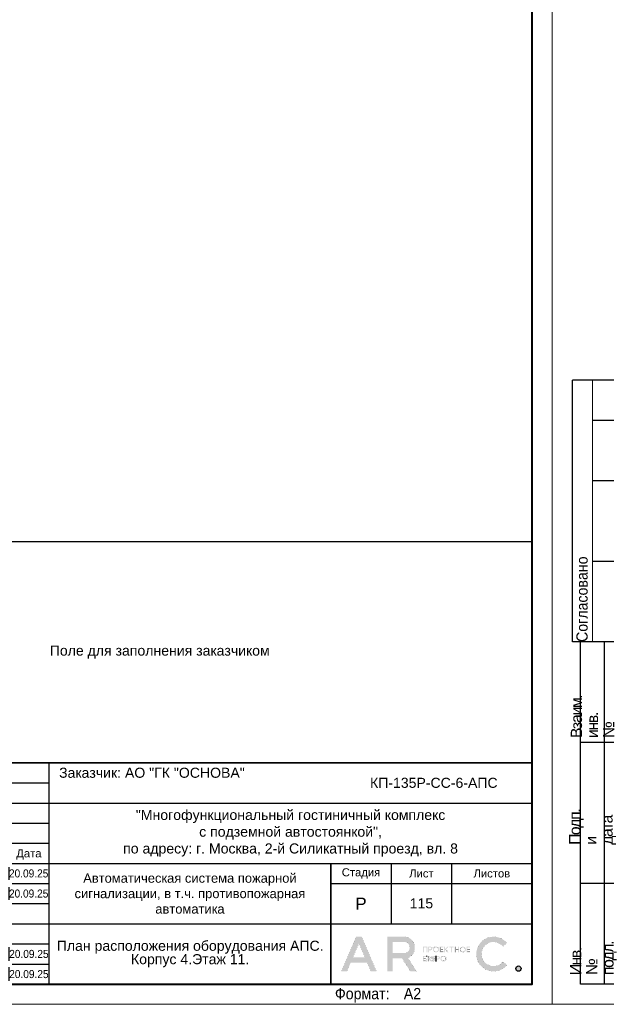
# Model space of a CAD drawing. Header units: millimetres. Extents: x -816133 to 919604, y 87941 to 147341.
# Tile 165 of 256: x 95738 to 110310, y 87941 to 112398. Entities that reach past the tile are written whole.
import ezdxf
from ezdxf.enums import TextEntityAlignment as Align

# ---------------------------------------------------------------- set-up
doc = ezdxf.new("R2010")
doc.units = ezdxf.units.MM
doc.layers.get('Defpoints').update_dxf_attribs({"color": 252})
for name, color, linetype, lineweight in [('DB CP Оформление', 7, 'Continuous', 25), ('format-line3', 7, 'Continuous', 13), ('Рамка', 7, 'Continuous', 18)]:
    doc.layers.add(name, color=color, linetype=linetype, lineweight=lineweight)
doc.layers.add('DB CP Подписи', color=7, linetype='Continuous', lineweight=25, true_color=0x0a45f5)
doc.layers.add('Автоматика', color=1, linetype='Continuous')
doc.layers.add('формат', color=250, linetype='Continuous')
doc.styles.add('Arial', font='arial.ttf', dxfattribs={"width": 0.9, "height": 699.9999999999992})
doc.styles.add('CP.Text', font='arial.ttf')
doc.styles.add('CP.Text дата', font='arial.ttf', dxfattribs={"width": 0.9})

# ---------------------------------------------------------------- blocks, each defined once
blk = doc.blocks.new('*U1162')
for p, q in [((-821, 155), (-836, 155)), ((-836, 90), (-836, 155)), ((-821, 145), (-831, 145)), ((-821, 130), (-831, 130)), ((-821, 110), (-831, 110)), ((-834, 90), (-836, 89.99999999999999)), ((-834, 5.00000000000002), (-834, 90)), ((-821, 90), (-834, 90)), ((-828, 5.00000000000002), (-828, 90)), ((-821, 65), (-834, 65)), ((-821, 30.00000000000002), (-834, 30.00000000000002)), ((-821, 5.00000000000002), (-834, 5.00000000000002))]:
    blk.add_line(p, q)
at = {"color": 0, "lineweight": 0}
blk.add_lwpolyline([(-841, 3.464264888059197e-14), (6.661338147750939e-14, 6.661338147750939e-14), (-1.377945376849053e-14, 594.0000000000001), (-841.0000000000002, 594.0000000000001)], close=True, dxfattribs=at)
at = {"lineweight": 40}
blk.add_lwpolyline([(-821, 5.000000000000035), (-4.999999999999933, 5.000000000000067), (-5.000000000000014, 589.0000000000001), (-821.0000000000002, 589.0000000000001)], close=True, dxfattribs=at)
at = {"layer": 'format-line3', "linetype": 'ByBlock'}
blk.add_line((-831, 90), (-831, 155), dxfattribs=at)
at = {"style": 'Arial', "width": 0.9}
blk.add_text('Формат:', height=2.8, dxfattribs=at).set_placement((-53.97311837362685, 1.250000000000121))
at = {"char_height": 2.8, "width": 0.2, "attachment_point": 4, "rotation": 90, "line_spacing_factor": 0.8571428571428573, "style": 'Arial'}
for s, insert in [('{\\W0.45993; }Согласовано', (-833.5827570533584, 90)), ('{\\W0.62543;\\T0.75; \\W1;Взаим. инв. №}', (-831, 66.13970657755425)), ('{\\W0.5838;\\T0.8; \\W1;Подп. и дата}', (-831, 39.62598852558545)), ('{\\W0.5838;\\T0.8; \\W1;Инв. № подл.}', (-830.7725095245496, 7.248463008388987))]:
    blk.add_mtext(s, dxfattribs=dict(at, insert=insert))
at = {"style": 'Arial', "width": 0.9, "flags": 8}
blk.add_attdef('FORMAT', (-36.87188609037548, 1.257088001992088), '', height=2.8, dxfattribs=at)
blk = doc.blocks.new('Попов')
at = {"layer": 'DB CP Подписи', "color": 160, "true_color": 0x0a45f5}
for points in [[(7.394956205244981, 7.032094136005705), (4.284556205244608, 0.8400941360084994), (3.982156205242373, 0.4944941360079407), (3.665356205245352, 0.2583778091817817), (3.190156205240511, 0.09837780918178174), (2.801356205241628, 0.2064941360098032), (2.509696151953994, 0.451294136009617), (2.383756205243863, 0.7680941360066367), (2.429696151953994, 0.9984941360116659), (2.62855620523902, 1.243294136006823), (3.319756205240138, 1.603294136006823), (3.895756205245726, 1.848094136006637), (4.370956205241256, 1.992094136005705), (4.918156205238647, 1.992094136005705)], [(5.979696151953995, 4.069175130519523), (4.859696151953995, -0.1216221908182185), (5.311356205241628, 0.624094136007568), (5.311356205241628, 0.8688941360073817), (5.624396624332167, 1.697142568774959), (6.247356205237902, 2.150494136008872), (6.650556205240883, 2.323294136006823), (6.909756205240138, 2.323294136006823), (7.125756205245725, 2.150494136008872), (7.125756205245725, 1.747294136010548), (6.82335620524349, 1.243294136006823), (6.333756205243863, 0.7968941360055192), (5.714556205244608, 0.5088941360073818), (5.412156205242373, 0.5952941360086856), (5.49855620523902, 1.286494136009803), (5.817585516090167, 1.879286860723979), (5.714556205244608, 1.286494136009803), (5.829756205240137, 0.9552941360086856), (6.146556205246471, 0.8832941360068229), (6.794556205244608, 1.012894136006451), (7.528956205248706, 1.459294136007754), (8.119356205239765, 2.064094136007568), (8.407356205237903, 2.510494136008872), (8.407356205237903, 2.899294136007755), (8.320956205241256, 3.028894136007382), (8.090556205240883, 2.956894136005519), (7.816956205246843, 2.366494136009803), (7.816956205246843, 1.963294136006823), (7.989756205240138, 1.776094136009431), (8.364156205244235, 1.891294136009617), (8.82495620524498, 2.323294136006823), (9.055356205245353, 2.697694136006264), (9.271356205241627, 3.302494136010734), (9.012156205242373, 3.561694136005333), (8.882556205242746, 3.561694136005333), (8.709696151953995, 3.3600941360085), (8.709696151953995, 2.978377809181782), (9.039696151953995, 2.408377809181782), (10.349696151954, 3.378377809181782), (11.11969615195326, 4.410259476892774), (11.27818451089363, 5.133235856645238), (11.35539592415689, 5.654323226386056), (11.38831620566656, 5.819447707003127), (11.35539592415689, 5.654323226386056)], [(7.394956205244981, 7.032094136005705), (6.962956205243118, 6.427294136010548), (4.918156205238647, 1.992094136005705)], [(8.094156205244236, 0.03369413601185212), (8.828556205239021, 0.5520941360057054), (9.980556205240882, 1.272094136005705), (10.85895620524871, 1.761694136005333), (10.41255620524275, 1.084894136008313), (11.57895620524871, 2.611294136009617), (12.16935620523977, 3.84969413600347), (12.471756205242, 4.713694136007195), (12.629696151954, 5.419294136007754), (12.689696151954, 6.2400941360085), (12.54375620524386, 6.945694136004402), (12.34215620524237, 7.075294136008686), (12.03975620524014, 7.075294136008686), (11.64969615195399, 6.6000941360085), (11.379696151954, 5.779294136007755), (11.21895620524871, 4.728094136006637), (10.72935620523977, 3.014494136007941), (9.418956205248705, 0.0336941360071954)], [(3.521356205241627, 2.971294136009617), (3.294445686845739, 2.859738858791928), (4.789696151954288, 2.859738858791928)], [(3.521356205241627, 2.971294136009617), (4.126156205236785, 3.244894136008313), (4.932556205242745, 3.475294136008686), (6.444556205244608, 3.835294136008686), (7.495756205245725, 4.080094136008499)], [(1.534156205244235, 0.8688941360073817), (1.303756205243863, 1.041694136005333), (1.217356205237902, 1.214494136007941), (1.447756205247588, 1.416094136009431), (2.038156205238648, 1.603294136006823), (2.815756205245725, 1.761694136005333), (3.506956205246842, 1.876894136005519), (4.357209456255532, 1.989153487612), (4.918156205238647, 1.992094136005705)]]:
    blk.add_spline(points, degree=3, dxfattribs=at)
at = {"layer": 'DB CP Подписи'}
blk.add_spline([(8.094156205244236, 0.03369413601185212), (7.791756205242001, -0.2544480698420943), (7.618956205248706, -0.4847058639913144), (7.618956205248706, -0.8015058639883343), (7.950156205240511, -1.060705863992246), (8.569356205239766, -1.060705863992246), (8.943756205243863, -0.7583058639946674), (9.116556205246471, -0.4991058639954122), (9.418956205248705, 0.0336941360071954)], degree=3, dxfattribs=at)
blk = doc.blocks.new('A$Cf51998ab')
at = {"layer": 'DB CP Подписи'}
for points in [[(2.024743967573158, 7.175397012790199), (0.02474396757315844, 3.175397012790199), (2.524743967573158, 0.1753970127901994), (9.524743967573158, 6.675397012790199), (17.02474396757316, 19.1753970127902), (23.52474396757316, 28.6753970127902), (29.02474396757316, 35.6753970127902), (35.52474396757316, 43.6753970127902), (36.52474396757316, 44.6753970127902), (30.02474396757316, 30.6753970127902), (28.52474396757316, 26.1753970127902), (28.52474396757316, 25.1753970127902), (31.52474396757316, 26.6753970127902), (36.02474396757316, 30.1753970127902), (43.52474396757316, 36.1753970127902), (45.52474396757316, 39.1753970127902), (47.52474396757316, 42.6753970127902), (47.52474396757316, 43.1753970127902), (48.02474396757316, 44.1753970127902), (40.52474396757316, 31.1753970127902), (37.52474396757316, 25.6753970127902), (40.52474396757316, 25.1753970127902), (47.02474396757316, 28.6753970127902), (47.52474396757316, 29.1753970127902)], [(66.52474396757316, 31.6753970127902), (75.02474396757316, 39.1753970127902), (79.02474396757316, 43.6753970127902), (79.52474396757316, 46.6753970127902), (75.02474396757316, 41.6753970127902), (69.02474396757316, 32.6753970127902), (61.02474396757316, 18.6753970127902), (57.02474396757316, 11.6753970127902), (61.52474396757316, 15.6753970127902)], [(71.80259313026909, 27.23596012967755), (75.18207571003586, 30.02247973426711), (81.43411698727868, 33.40007838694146), (87.77064376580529, 36.27103771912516), (91.06563812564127, 37.45319772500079)], [(57.52474396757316, 34.1753970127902), (54.52474396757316, 34.1753970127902), (50.02474396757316, 31.1753970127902), (49.52474396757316, 26.1753970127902), (54.02474396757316, 27.6753970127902), (56.02474396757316, 29.1753970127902), (58.02474396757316, 33.1753970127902), (57.52474396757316, 34.1753970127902)], [(59.02474396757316, 30.6753970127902), (55.49455854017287, 28.71229258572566), (55.52474396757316, 25.6753970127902), (57.52474396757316, 25.6753970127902), (62.02474396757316, 27.6753970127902), (65.02474396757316, 29.6753970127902), (65.52474396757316, 30.1753970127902)]]:
    blk.add_spline(points, degree=3, dxfattribs=at)
blk = doc.blocks.new('Лого')
at = {"layer": 'DB CP Оформление'}
h = blk.add_hatch(color=0, dxfattribs=at)
edge = h.paths.add_edge_path()
edge.add_line((-3.149615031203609, 491.8564630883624), (-2.145539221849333, 491.0307320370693))
edge.add_arc((-5.466713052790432, 493.7619962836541), 4.300000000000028, 39.43316774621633, 320.5668322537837, ccw=False)
edge.add_line((-2.145539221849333, 496.4932605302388), (-3.149615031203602, 495.6675294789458))
edge.add_arc((-5.466713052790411, 493.7619962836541), 3.000000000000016, 39.43316774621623, 320.5668322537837)
edge = h.paths.add_edge_path()
edge.add_arc((0.7039796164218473, 490.1453402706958), 0.65, 0, 360)
h.paths.add_polyline_path([(-38.91856638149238, 496.3972109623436), (-37.43639440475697, 492.9290438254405), (-40.40073835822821, 492.9290438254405)], flags=16)
edge = h.paths.add_edge_path(flags=16)
edge.add_line((-30.56831019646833, 493.9825875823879), (-27.63778042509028, 493.9825875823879))
edge.add_arc((-27.63778042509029, 495.2825875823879), 1.299999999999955, 270.0000000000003, 360.0000000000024)
edge.add_line((-26.33778042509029, 495.2825875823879), (-26.33778042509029, 495.4512324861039))
edge.add_arc((-27.63778042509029, 495.4512324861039), 1.300000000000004, 359.9999999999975, 449.9999999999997)
edge.add_line((-27.63778042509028, 496.7512324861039), (-30.56831019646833, 496.7512324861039))
edge.add_line((-30.56831019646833, 496.7512324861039), (-30.56831019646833, 493.9825875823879))
h.paths.add_polyline_path([(-35.9689509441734, 489.4953402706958), (-36.88082038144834, 491.6290438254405), (-40.956312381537, 491.6290438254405), (-41.8681818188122, 489.4953402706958), (-43.28192242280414, 489.4953402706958), (-39.6254366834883, 498.0512324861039), (-38.21169607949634, 498.0512324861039), (-34.55521034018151, 489.4953402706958)])
edge = h.paths.add_edge_path()
edge.add_line((-30.56831019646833, 489.4953402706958), (-31.86831019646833, 489.4953402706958))
edge.add_line((-31.86831019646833, 489.4953402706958), (-31.86831019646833, 498.0512324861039))
edge.add_line((-31.86831019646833, 498.0512324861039), (-27.63778042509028, 498.0512324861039))
edge.add_arc((-27.63778042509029, 495.4512324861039), 2.600000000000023, 0, 89.99999999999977, ccw=False)
edge.add_line((-25.03778042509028, 495.4512324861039), (-25.03778042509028, 495.2825875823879))
edge.add_arc((-27.63778042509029, 495.2825875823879), 2.600000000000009, -70.23716168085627, 0, ccw=False)
edge.add_line((-26.75864866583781, 492.8357268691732), (-24.6131234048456, 489.4953402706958))
edge.add_line((-24.6131234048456, 489.4953402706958), (-26.15818166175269, 489.4953402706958))
edge.add_line((-26.15818166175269, 489.4953402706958), (-28.20534579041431, 492.6825875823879))
edge.add_line((-28.20534579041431, 492.6825875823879), (-30.56831019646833, 492.6825875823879))
edge.add_line((-30.56831019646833, 492.6825875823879), (-30.56831019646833, 489.4953402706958))
edge = h.paths.add_edge_path(flags=16)
edge.add_line((-21.27053753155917, 492.6928723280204), (-21.27053753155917, 492.5228723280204))
edge.add_arc((-20.82053753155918, 492.5228723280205), 0.4499999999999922, 180.0000000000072, 270.0000000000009)
edge.add_line((-20.82053753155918, 492.0728723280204), (-20.69150461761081, 492.0728723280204))
edge.add_arc((-20.6915046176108, 492.5228723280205), 0.4500000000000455, 269.9999999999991, 359.9999999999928)
edge.add_line((-20.24150461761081, 492.5228723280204), (-20.24150461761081, 492.6928723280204))
edge.add_arc((-20.69150461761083, 492.6928723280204), 0.4500000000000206, 0, 89.99999999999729)
edge.add_line((-20.69150461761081, 493.1428723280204), (-20.82053753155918, 493.1428723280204))
edge.add_arc((-20.82053753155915, 492.6928723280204), 0.4500000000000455, 90.00000000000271, 180)
edge = h.paths.add_edge_path(flags=17)
edge.add_line((-21.62964566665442, 491.9228723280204), (-21.62964566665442, 492.5328723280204))
edge.add_line((-21.62964566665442, 492.5328723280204), (-21.45053753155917, 492.5328723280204))
edge.add_line((-21.45053753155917, 492.5328723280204), (-21.45053753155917, 492.5228723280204))
edge.add_arc((-20.85053753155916, 492.5228723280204), 0.6000000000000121, 180, 269.999999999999)
edge.add_line((-20.85053753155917, 491.9228723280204), (-20.66150461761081, 491.9228723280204))
edge.add_arc((-20.66150461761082, 492.5228723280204), 0.6000000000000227, 270.000000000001, 360)
edge.add_line((-20.06150461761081, 492.5228723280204), (-20.06150461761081, 492.6928723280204))
edge.add_arc((-20.66150461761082, 492.6928723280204), 0.6000000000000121, 0, 89.99999999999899)
edge.add_line((-20.66150461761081, 493.2928723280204), (-20.85053753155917, 493.2928723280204))
edge.add_arc((-20.85053753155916, 492.6928723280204), 0.6000000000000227, 90.00000000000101, 180)
edge.add_line((-21.45053753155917, 492.6928723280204), (-21.45053753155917, 492.6828723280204))
edge.add_line((-21.45053753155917, 492.6828723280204), (-21.62964566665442, 492.6828723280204))
edge.add_line((-21.62964566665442, 492.6828723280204), (-21.62964566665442, 493.2928723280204))
edge.add_line((-21.62964566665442, 493.2928723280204), (-21.80964566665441, 493.2928723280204))
edge.add_line((-21.80964566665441, 493.2928723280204), (-21.80964566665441, 491.9228723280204))
edge.add_line((-21.80964566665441, 491.9228723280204), (-21.62964566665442, 491.9228723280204))
edge = h.paths.add_edge_path(flags=16)
edge.add_line((-18.44160413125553, 492.6928723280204), (-18.44160413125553, 492.5228723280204))
edge.add_arc((-17.99160413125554, 492.5228723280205), 0.4499999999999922, 180.0000000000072, 270.0000000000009)
edge.add_line((-17.99160413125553, 492.0728723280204), (-17.86257121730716, 492.0728723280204))
edge.add_arc((-17.86257121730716, 492.5228723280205), 0.4500000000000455, 269.9999999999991, 359.9999999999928)
edge.add_line((-17.41257121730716, 492.5228723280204), (-17.41257121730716, 492.6928723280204))
edge.add_arc((-17.86257121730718, 492.6928723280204), 0.4500000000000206, 0, 89.99999999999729)
edge.add_line((-17.86257121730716, 493.1428723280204), (-17.99160413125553, 493.1428723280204))
edge.add_arc((-17.99160413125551, 492.6928723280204), 0.4500000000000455, 90.00000000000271, 180)
edge = h.paths.add_edge_path()
edge.add_line((-18.62160413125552, 492.6928723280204), (-18.62160413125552, 492.5228723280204))
edge.add_arc((-18.02160413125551, 492.5228723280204), 0.6000000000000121, 180, 269.999999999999)
edge.add_line((-18.02160413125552, 491.9228723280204), (-17.83257121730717, 491.9228723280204))
edge.add_arc((-17.83257121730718, 492.5228723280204), 0.6000000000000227, 270.000000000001, 360)
edge.add_line((-17.23257121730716, 492.5228723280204), (-17.23257121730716, 492.6928723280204))
edge.add_arc((-17.83257121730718, 492.6928723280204), 0.6000000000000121, 0, 89.99999999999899)
edge.add_line((-17.83257121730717, 493.2928723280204), (-18.02160413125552, 493.2928723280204))
edge.add_arc((-18.02160413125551, 492.6928723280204), 0.6000000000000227, 90.00000000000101, 180)
edge = h.paths.add_edge_path(flags=16)
edge.add_line((-13.61226025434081, 494.9777851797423), (-13.61226025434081, 494.8077851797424))
edge.add_arc((-13.16226025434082, 494.8077851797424), 0.4499999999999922, 180.0000000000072, 270.0000000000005)
edge.add_line((-13.16226025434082, 494.3577851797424), (-13.03322734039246, 494.3577851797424))
edge.add_arc((-13.03322734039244, 494.8077851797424), 0.4500000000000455, 269.9999999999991, 359.9999999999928)
edge.add_line((-12.58322734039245, 494.8077851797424), (-12.58322734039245, 494.9777851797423))
edge.add_arc((-13.03322734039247, 494.9777851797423), 0.4500000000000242, 0, 89.99999999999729)
edge.add_line((-13.03322734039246, 495.4277851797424), (-13.16226025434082, 495.4277851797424))
edge.add_arc((-13.16226025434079, 494.9777851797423), 0.4500000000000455, 90.00000000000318, 180)
edge = h.paths.add_edge_path()
edge.add_line((-13.79226025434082, 494.9777851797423), (-13.79226025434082, 494.8077851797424))
edge.add_arc((-13.19226025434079, 494.8077851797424), 0.6000000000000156, 180, 269.9999999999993)
edge.add_line((-13.19226025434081, 494.2077851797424), (-13.00322734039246, 494.2077851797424))
edge.add_arc((-13.00322734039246, 494.8077851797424), 0.6000000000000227, 270.000000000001, 360)
edge.add_line((-12.40322734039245, 494.8077851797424), (-12.40322734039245, 494.9777851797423))
edge.add_arc((-13.00322734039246, 494.9777851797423), 0.6000000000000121, 0, 89.99999999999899)
edge.add_line((-13.00322734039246, 495.5777851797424), (-13.19226025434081, 495.5777851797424))
edge.add_arc((-13.19226025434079, 494.9777851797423), 0.6000000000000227, 90.00000000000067, 180)
edge = h.paths.add_edge_path(flags=16)
edge.add_line((-20.28705089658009, 494.9777851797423), (-20.28705089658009, 494.8077851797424))
edge.add_arc((-19.8370508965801, 494.8077851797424), 0.4499999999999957, 180.0000000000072, 270.0000000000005)
edge.add_line((-19.83705089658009, 494.3577851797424), (-19.70801798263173, 494.3577851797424))
edge.add_arc((-19.70801798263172, 494.8077851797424), 0.4500000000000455, 269.9999999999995, 359.9999999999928)
edge.add_line((-19.25801798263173, 494.8077851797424), (-19.25801798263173, 494.9777851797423))
edge.add_arc((-19.70801798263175, 494.9777851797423), 0.4500000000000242, 0, 89.99999999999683)
edge.add_line((-19.70801798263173, 495.4277851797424), (-19.83705089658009, 495.4277851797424))
edge.add_arc((-19.83705089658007, 494.9777851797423), 0.4500000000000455, 90.00000000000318, 180)
edge = h.paths.add_edge_path()
edge.add_line((-20.46705089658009, 494.9777851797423), (-20.46705089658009, 494.8077851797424))
edge.add_arc((-19.86705089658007, 494.8077851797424), 0.6000000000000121, 180, 269.999999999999)
edge.add_line((-19.86705089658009, 494.2077851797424), (-19.67801798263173, 494.2077851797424))
edge.add_arc((-19.67801798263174, 494.8077851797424), 0.6000000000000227, 270.000000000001, 360)
edge.add_line((-19.07801798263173, 494.8077851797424), (-19.07801798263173, 494.9777851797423))
edge.add_arc((-19.67801798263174, 494.9777851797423), 0.6000000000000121, 0, 89.99999999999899)
edge.add_line((-19.67801798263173, 495.5777851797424), (-19.86705089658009, 495.5777851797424))
edge.add_arc((-19.86705089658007, 494.9777851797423), 0.6000000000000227, 90.00000000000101, 180)
edge = h.paths.add_edge_path(flags=16)
edge.add_arc((-19.22667760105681, 492.7878723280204), 0.1800000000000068, 270.0000000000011, 360)
edge.add_line((-19.04667760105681, 492.7878723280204), (-19.0466776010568, 492.9328723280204))
edge.add_arc((-19.22667760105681, 492.9328723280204), 0.1800000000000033, 0, 89.99999999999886)
edge.add_line((-19.2266776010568, 493.1128723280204), (-19.63443714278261, 493.1128723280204))
edge.add_line((-19.63443714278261, 493.1128723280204), (-19.6344371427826, 492.6078723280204))
edge.add_line((-19.6344371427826, 492.6078723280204), (-19.22667760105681, 492.6078723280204))
edge = h.paths.add_edge_path()
edge.add_line((-19.63443714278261, 491.9228723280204), (-19.81443714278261, 491.9228723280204))
edge.add_line((-19.81443714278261, 491.9228723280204), (-19.81443714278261, 493.2928723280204))
edge.add_line((-19.81443714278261, 493.2928723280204), (-19.2266776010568, 493.2928723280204))
edge.add_arc((-19.2266776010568, 492.9328723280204), 0.3600000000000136, 0, 89.99999999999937, ccw=False)
edge.add_line((-18.8666776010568, 492.9328723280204), (-18.86667760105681, 492.7878723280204))
edge.add_arc((-19.22667760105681, 492.7878723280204), 0.3600000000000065, -89.99999999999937, 0, ccw=False)
edge.add_line((-19.22667760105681, 492.4278723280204), (-19.63443714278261, 492.4278723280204))
edge.add_line((-19.63443714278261, 492.4278723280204), (-19.63443714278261, 491.9228723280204))
edge = h.paths.add_edge_path(flags=16)
edge.add_line((-22.41432519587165, 492.0728723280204), (-22.81592550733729, 492.0728723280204))
edge.add_line((-22.81592550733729, 492.0728723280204), (-22.81592550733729, 492.5700955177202))
edge.add_line((-22.81592550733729, 492.5700955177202), (-22.41432519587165, 492.5700955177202))
edge.add_arc((-22.41432519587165, 492.3900955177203), 0.17999999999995, -1.807620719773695e-11, 89.99999999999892, ccw=False)
edge.add_line((-22.23432519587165, 492.3900955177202), (-22.23432519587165, 492.2528723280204))
edge.add_arc((-22.41432519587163, 492.2528723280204), 0.1799999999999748, -90.00000000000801, 0, ccw=False)
h.paths.add_polyline_path([(-16.95626591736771, 495.5777851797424), (-17.51223811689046, 494.9677851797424), (-17.55459530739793, 494.9677851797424), (-17.55459530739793, 495.5777851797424), (-17.73459530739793, 495.5777851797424), (-17.73459530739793, 494.2077851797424), (-17.55459530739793, 494.2077851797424), (-17.55459530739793, 494.8177851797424), (-17.47826675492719, 494.8177851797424), (-16.92229455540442, 494.2077851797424), (-16.67874821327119, 494.2077851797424), (-17.32006333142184, 494.9114214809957), (-16.71271957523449, 495.5777851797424)])
edge = h.paths.add_edge_path()
edge.add_line((-22.10894538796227, 493.1128723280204), (-22.8159255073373, 493.1128723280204))
edge.add_line((-22.8159255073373, 493.1128723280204), (-22.81592550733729, 492.7200955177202))
edge.add_line((-22.81592550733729, 492.7200955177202), (-22.41432519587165, 492.7200955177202))
edge.add_arc((-22.41432519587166, 492.3600955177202), 0.3600000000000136, 0, 89.99999999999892, ccw=False)
edge.add_line((-22.05432519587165, 492.3600955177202), (-22.05432519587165, 492.2828723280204))
edge.add_arc((-22.41432519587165, 492.2828723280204), 0.3600000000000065, -89.99999999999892, 0, ccw=False)
edge.add_line((-22.41432519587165, 491.9228723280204), (-23.01592550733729, 491.9228723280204))
edge.add_line((-23.01592550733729, 491.9228723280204), (-23.01592550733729, 493.2928723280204))
edge.add_line((-23.01592550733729, 493.2928723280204), (-22.10894538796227, 493.2928723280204))
edge.add_line((-22.10894538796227, 493.2928723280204), (-22.10894538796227, 493.1128723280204))
h.paths.add_polyline_path([(-15.99401623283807, 495.3977851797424), (-16.45775531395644, 495.3977851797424), (-16.45775531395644, 495.5777851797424), (-15.35027715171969, 495.5777851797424), (-15.35027715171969, 495.3977851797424), (-15.81401623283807, 495.3977851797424), (-15.81401623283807, 494.2077851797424), (-15.99401623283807, 494.2077851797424)])
h.paths.add_polyline_path([(-14.219327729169, 494.9827851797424), (-14.219327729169, 495.5777851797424), (-14.039327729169, 495.5777851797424), (-14.039327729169, 494.2077851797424), (-14.219327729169, 494.2077851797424), (-14.219327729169, 494.8027851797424), (-14.92320967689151, 494.8027851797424), (-14.92320967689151, 494.2077851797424), (-15.10320967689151, 494.2077851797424), (-15.10320967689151, 495.5777851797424), (-14.92320967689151, 495.5777851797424), (-14.92320967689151, 494.9827851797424)])
h.paths.add_polyline_path([(-11.97615986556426, 494.8027851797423), (-11.97615986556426, 494.3877851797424), (-11.30687213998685, 494.3877851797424), (-11.30687213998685, 494.2077851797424), (-12.15615986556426, 494.2077851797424), (-12.15615986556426, 495.5777851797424), (-11.30687213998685, 495.5777851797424), (-11.30687213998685, 495.3977851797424), (-11.97615986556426, 495.3977851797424), (-11.97615986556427, 494.9827851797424), (-11.34484040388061, 494.9827851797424), (-11.34484040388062, 494.8027851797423)])
edge = h.paths.add_edge_path(flags=16)
edge.add_arc((-21.07411837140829, 495.0727851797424), 0.1800000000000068, 270.0000000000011, 360)
edge.add_line((-20.89411837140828, 495.0727851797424), (-20.89411837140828, 495.2177851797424))
edge.add_arc((-21.07411837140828, 495.2177851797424), 0.1800000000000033, 0, 89.99999999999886)
edge.add_line((-21.07411837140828, 495.3977851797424), (-21.48187791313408, 495.3977851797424))
edge.add_line((-21.48187791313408, 495.3977851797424), (-21.48187791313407, 494.8927851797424))
edge.add_line((-21.48187791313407, 494.8927851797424), (-21.07411837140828, 494.8927851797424))
h.paths.add_polyline_path([(-22.81592550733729, 494.2077851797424), (-23.01592550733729, 494.2077851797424), (-23.01592550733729, 495.5777851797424), (-21.90894538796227, 495.5777851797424), (-21.90894538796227, 494.2077851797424), (-22.10894538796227, 494.2077851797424), (-22.10894538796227, 495.3977851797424), (-22.81592550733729, 495.3977851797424)])
h.paths.add_polyline_path([(-18.65095050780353, 494.8027851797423), (-18.65095050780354, 494.3877851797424), (-17.98166278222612, 494.3877851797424), (-17.98166278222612, 494.2077851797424), (-18.83095050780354, 494.2077851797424), (-18.83095050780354, 495.5777851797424), (-17.98166278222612, 495.5777851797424), (-17.98166278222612, 495.3977851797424), (-18.65095050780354, 495.3977851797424), (-18.65095050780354, 494.9827851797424), (-18.01963104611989, 494.9827851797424), (-18.01963104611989, 494.8027851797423)])
edge = h.paths.add_edge_path()
edge.add_line((-21.48187791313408, 494.2077851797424), (-21.66187791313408, 494.2077851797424))
edge.add_line((-21.66187791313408, 494.2077851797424), (-21.66187791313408, 495.5777851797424))
edge.add_line((-21.66187791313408, 495.5777851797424), (-21.07411837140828, 495.5777851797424))
edge.add_arc((-21.07411837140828, 495.2177851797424), 0.3600000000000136, 0, 89.99999999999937, ccw=False)
edge.add_line((-20.71411837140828, 495.2177851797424), (-20.71411837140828, 495.0727851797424))
edge.add_arc((-21.07411837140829, 495.0727851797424), 0.3600000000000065, -89.99999999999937, 0, ccw=False)
edge.add_line((-21.07411837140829, 494.7127851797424), (-21.48187791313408, 494.7127851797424))
edge.add_line((-21.48187791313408, 494.7127851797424), (-21.48187791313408, 494.2077851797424))
edge = h.paths.add_edge_path()
edge.add_line((-19.81443714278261, 493.2928723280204), (-19.81443714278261, 491.9228723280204))
edge.add_line((-22.10894538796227, 493.2928723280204), (-22.10894538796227, 493.1128723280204))
at = {"layer": 'DB CP Оформление', "color": 0}
for p, q in [((-22.10894538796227, 493.2928723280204), (-22.10894538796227, 493.1128723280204)), ((-19.81443714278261, 493.2928723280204), (-19.81443714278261, 491.9228723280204))]:
    blk.add_line(p, q, dxfattribs=at)
at = {"layer": 'DB CP Оформление', "color": 0, "const_width": 0.01}
for points in [[(-35.9689509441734, 489.4953402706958), (-36.88082038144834, 491.6290438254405), (-40.956312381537, 491.6290438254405), (-41.8681818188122, 489.4953402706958), (-43.28192242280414, 489.4953402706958), (-39.6254366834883, 498.0512324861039), (-38.21169607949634, 498.0512324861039), (-34.55521034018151, 489.4953402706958)], [(-38.91856638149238, 496.3972109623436), (-37.43639440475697, 492.9290438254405), (-40.40073835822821, 492.9290438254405)], [(-22.81592550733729, 494.2077851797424), (-23.01592550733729, 494.2077851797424), (-23.01592550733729, 495.5777851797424), (-21.90894538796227, 495.5777851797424), (-21.90894538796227, 494.2077851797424), (-22.10894538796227, 494.2077851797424), (-22.10894538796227, 495.3977851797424), (-22.81592550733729, 495.3977851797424)], [(-18.65095050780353, 494.8027851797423), (-18.65095050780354, 494.3877851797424), (-17.98166278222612, 494.3877851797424), (-17.98166278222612, 494.2077851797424), (-18.83095050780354, 494.2077851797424), (-18.83095050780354, 495.5777851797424), (-17.98166278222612, 495.5777851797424), (-17.98166278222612, 495.3977851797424), (-18.65095050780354, 495.3977851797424), (-18.65095050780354, 494.9827851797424), (-18.01963104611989, 494.9827851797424), (-18.01963104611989, 494.8027851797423)], [(-16.95626591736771, 495.5777851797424), (-17.51223811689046, 494.9677851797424), (-17.55459530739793, 494.9677851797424), (-17.55459530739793, 495.5777851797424), (-17.73459530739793, 495.5777851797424), (-17.73459530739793, 494.2077851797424), (-17.55459530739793, 494.2077851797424), (-17.55459530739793, 494.8177851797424), (-17.47826675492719, 494.8177851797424), (-16.92229455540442, 494.2077851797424), (-16.67874821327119, 494.2077851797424), (-17.32006333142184, 494.9114214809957), (-16.71271957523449, 495.5777851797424)], [(-15.99401623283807, 495.3977851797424), (-16.45775531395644, 495.3977851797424), (-16.45775531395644, 495.5777851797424), (-15.35027715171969, 495.5777851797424), (-15.35027715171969, 495.3977851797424), (-15.81401623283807, 495.3977851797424), (-15.81401623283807, 494.2077851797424), (-15.99401623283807, 494.2077851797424)], [(-14.219327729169, 494.9827851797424), (-14.219327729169, 495.5777851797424), (-14.039327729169, 495.5777851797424), (-14.039327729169, 494.2077851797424), (-14.219327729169, 494.2077851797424), (-14.219327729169, 494.8027851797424), (-14.92320967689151, 494.8027851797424), (-14.92320967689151, 494.2077851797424), (-15.10320967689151, 494.2077851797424), (-15.10320967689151, 495.5777851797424), (-14.92320967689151, 495.5777851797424), (-14.92320967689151, 494.9827851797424)], [(-11.97615986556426, 494.8027851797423), (-11.97615986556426, 494.3877851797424), (-11.30687213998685, 494.3877851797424), (-11.30687213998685, 494.2077851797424), (-12.15615986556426, 494.2077851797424), (-12.15615986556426, 495.5777851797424), (-11.30687213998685, 495.5777851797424), (-11.30687213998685, 495.3977851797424), (-11.97615986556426, 495.3977851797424), (-11.97615986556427, 494.9827851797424), (-11.34484040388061, 494.9827851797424), (-11.34484040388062, 494.8027851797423)]]:
    blk.add_lwpolyline(points, close=True, dxfattribs=at)
for points in [[(-30.56831019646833, 489.4953402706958), (-31.86831019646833, 489.4953402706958), (-31.86831019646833, 498.0512324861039), (-27.63778042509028, 498.0512324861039, -0.414213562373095), (-25.03778042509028, 495.4512324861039), (-25.03778042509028, 495.2825875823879, -0.316436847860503), (-26.75864866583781, 492.8357268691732), (-24.6131234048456, 489.4953402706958), (-26.15818166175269, 489.4953402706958), (-28.20534579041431, 492.6825875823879), (-30.56831019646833, 492.6825875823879)], [(-30.56831019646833, 493.9825875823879), (-27.63778042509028, 493.9825875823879, 0.414213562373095), (-26.33778042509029, 495.2825875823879), (-26.33778042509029, 495.4512324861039, 0.414213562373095), (-27.63778042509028, 496.7512324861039), (-30.56831019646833, 496.7512324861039)], [(-3.149615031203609, 491.8564630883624), (-2.145539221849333, 491.0307320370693, -2.790346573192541), (-2.145539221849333, 496.4932605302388), (-3.149615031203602, 495.6675294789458, 2.790346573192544)], [(-21.48187791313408, 494.2077851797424), (-21.66187791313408, 494.2077851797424), (-21.66187791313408, 495.5777851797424), (-21.07411837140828, 495.5777851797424, -0.4142135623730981), (-20.71411837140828, 495.2177851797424), (-20.71411837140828, 495.0727851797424, -0.4142135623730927), (-21.07411837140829, 494.7127851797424), (-21.48187791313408, 494.7127851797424)], [(-21.07411837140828, 494.8927851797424, 0.4142135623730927), (-20.89411837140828, 495.0727851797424), (-20.89411837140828, 495.2177851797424, 0.4142135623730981), (-21.07411837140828, 495.3977851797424), (-21.48187791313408, 495.3977851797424), (-21.48187791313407, 494.8927851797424)], [(-20.46705089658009, 494.9777851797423), (-20.46705089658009, 494.8077851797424, 0.414213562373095), (-19.86705089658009, 494.2077851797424), (-19.67801798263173, 494.2077851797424, 0.414213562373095), (-19.07801798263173, 494.8077851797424), (-19.07801798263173, 494.9777851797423, 0.414213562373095), (-19.67801798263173, 495.5777851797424), (-19.86705089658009, 495.5777851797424, 0.414213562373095)], [(-20.28705089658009, 494.9777851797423), (-20.28705089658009, 494.8077851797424, 0.414213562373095), (-19.83705089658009, 494.3577851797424), (-19.70801798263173, 494.3577851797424, 0.414213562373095), (-19.25801798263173, 494.8077851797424), (-19.25801798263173, 494.9777851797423, 0.414213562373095), (-19.70801798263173, 495.4277851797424), (-19.83705089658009, 495.4277851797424, 0.414213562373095)], [(-13.79226025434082, 494.9777851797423), (-13.79226025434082, 494.8077851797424, 0.414213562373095), (-13.19226025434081, 494.2077851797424), (-13.00322734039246, 494.2077851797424, 0.414213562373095), (-12.40322734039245, 494.8077851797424), (-12.40322734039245, 494.9777851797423, 0.414213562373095), (-13.00322734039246, 495.5777851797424), (-13.19226025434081, 495.5777851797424, 0.414213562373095)], [(-13.61226025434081, 494.9777851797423), (-13.61226025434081, 494.8077851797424, 0.414213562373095), (-13.16226025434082, 494.3577851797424), (-13.03322734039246, 494.3577851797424, 0.414213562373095), (-12.58322734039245, 494.8077851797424), (-12.58322734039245, 494.9777851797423, 0.414213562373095), (-13.03322734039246, 495.4277851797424), (-13.16226025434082, 495.4277851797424, 0.414213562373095)], [(-22.10894538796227, 493.1128723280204), (-22.8159255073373, 493.1128723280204), (-22.81592550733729, 492.7200955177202), (-22.41432519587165, 492.7200955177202, -0.4142135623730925), (-22.05432519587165, 492.3600955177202), (-22.05432519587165, 492.2828723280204, -0.4142135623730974), (-22.41432519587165, 491.9228723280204), (-23.01592550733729, 491.9228723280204), (-23.01592550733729, 493.2928723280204), (-22.10894538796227, 493.2928723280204)], [(-22.41432519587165, 492.0728723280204), (-22.81592550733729, 492.0728723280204), (-22.81592550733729, 492.5700955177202), (-22.41432519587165, 492.5700955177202, -0.4142135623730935), (-22.23432519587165, 492.3900955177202), (-22.23432519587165, 492.2528723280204, -0.4142135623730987)], [(-21.62964566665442, 491.9228723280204), (-21.62964566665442, 492.5328723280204), (-21.45053753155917, 492.5328723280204), (-21.45053753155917, 492.5228723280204, 0.414213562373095), (-20.85053753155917, 491.9228723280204), (-20.66150461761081, 491.9228723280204, 0.414213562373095), (-20.06150461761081, 492.5228723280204), (-20.06150461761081, 492.6928723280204, 0.414213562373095), (-20.66150461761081, 493.2928723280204), (-20.85053753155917, 493.2928723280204, 0.414213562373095), (-21.45053753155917, 492.6928723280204), (-21.45053753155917, 492.6828723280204), (-21.62964566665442, 492.6828723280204), (-21.62964566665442, 493.2928723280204), (-21.80964566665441, 493.2928723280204), (-21.80964566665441, 491.9228723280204)], [(-21.27053753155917, 492.6928723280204), (-21.27053753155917, 492.5228723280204, 0.414213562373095), (-20.82053753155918, 492.0728723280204), (-20.69150461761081, 492.0728723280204, 0.414213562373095), (-20.24150461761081, 492.5228723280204), (-20.24150461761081, 492.6928723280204, 0.414213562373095), (-20.69150461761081, 493.1428723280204), (-20.82053753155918, 493.1428723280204, 0.414213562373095)], [(-19.63443714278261, 491.9228723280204), (-19.81443714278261, 491.9228723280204), (-19.81443714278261, 493.2928723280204), (-19.2266776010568, 493.2928723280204, -0.4142135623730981), (-18.8666776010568, 492.9328723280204), (-18.86667760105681, 492.7878723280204, -0.4142135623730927), (-19.22667760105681, 492.4278723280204), (-19.63443714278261, 492.4278723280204)], [(-19.22667760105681, 492.6078723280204, 0.4142135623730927), (-19.04667760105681, 492.7878723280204), (-19.0466776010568, 492.9328723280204, 0.4142135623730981), (-19.2266776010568, 493.1128723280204), (-19.63443714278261, 493.1128723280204), (-19.6344371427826, 492.6078723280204)], [(-18.62160413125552, 492.6928723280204), (-18.62160413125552, 492.5228723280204, 0.414213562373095), (-18.02160413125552, 491.9228723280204), (-17.83257121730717, 491.9228723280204, 0.414213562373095), (-17.23257121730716, 492.5228723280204), (-17.23257121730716, 492.6928723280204, 0.414213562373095), (-17.83257121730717, 493.2928723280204), (-18.02160413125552, 493.2928723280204, 0.414213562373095)], [(-18.44160413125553, 492.6928723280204), (-18.44160413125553, 492.5228723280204, 0.414213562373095), (-17.99160413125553, 492.0728723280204), (-17.86257121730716, 492.0728723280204, 0.414213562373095), (-17.41257121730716, 492.5228723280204), (-17.41257121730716, 492.6928723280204, 0.414213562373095), (-17.86257121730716, 493.1428723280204), (-17.99160413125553, 493.1428723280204, 0.414213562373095)]]:
    blk.add_lwpolyline(points, format="xyb", close=True, dxfattribs=at)
at = {"layer": 'DB CP Оформление', "color": 0}
blk.add_circle((0.7039796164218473, 490.1453402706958), 0.65, dxfattribs=at)
at = {"layer": 'Defpoints', "color": 0}
blk.add_lwpolyline([(-45.89650028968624, 501.2732863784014), (4.103499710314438, 501.2732863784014), (4.103499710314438, 486.2732863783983), (-45.89650028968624, 486.2732863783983)], close=True, dxfattribs=at)
blk = doc.blocks.new('A$C5BE547C8')
at = {"layer": 'DB CP Подписи', "color": 160, "true_color": 0x0a45f5}
for points in [[(553.6754189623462, 292.4671654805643), (541.1363445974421, 294.8536106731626), (543.5881781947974, 221.3447915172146), (618.3679039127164, 188.8783703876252), (688.8570107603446, 181.5274854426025), (702.341915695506, 169.2760206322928), (655.1448083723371, 128.8461685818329), (445.8771119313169, 43.72502877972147), (210.5232081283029, -1.356840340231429), (25.1820216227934, -2.336883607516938), (-119.9528827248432, 30.00445333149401), (-207.229957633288, 105.4676031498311), (-226.8427679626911, 202.491644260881), (-177.8107121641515, 263.2541753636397), (-54.24994114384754, 301.4757719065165), (189.9297362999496, 360.2782164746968), (498.8316938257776, 377.9189649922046), (787.0024744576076, 349.3846527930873)], [(-36.17550682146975, 134.4371501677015), (61.71678818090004, 412.4869762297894)], [(12.77064067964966, 273.4620631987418), (54.9465189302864, 284.4855278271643), (94.154754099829, 355.2698806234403), (190.2780455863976, 461.4464249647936), (197.8667517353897, 439.9583000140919)], [(12.77064067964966, 273.4620631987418), (53.68175455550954, 259.2054039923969), (47.35787273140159, 207.3811667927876), (60.00563637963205, 173.2529950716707), (97.94904722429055, 183.3650324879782)], [(97.94904722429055, 183.3650324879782), (177.0679458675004, 224.8184770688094), (161.8986921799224, 163.5096667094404), (207.1457470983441, 161.4226177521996), (266.314922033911, 204.5548820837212), (296.9437179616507, 255.3396693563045), (253.785020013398, 280.3842265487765), (197.7158576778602, 243.8061435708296), (177.076149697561, 224.897245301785)], [(240.4512582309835, 278.160545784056), (216.6761126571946, 242.9138925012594), (193.0570860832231, 200.9501308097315), (214.3763311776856, 163.8837520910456), (260.4151262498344, 165.1061032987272), (324.2741268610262, 195.7046833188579), (317.2758679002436, 178.2197674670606), (323.3993369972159, 165.9803596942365), (371.5122399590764, 186.0879841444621), (421.3747226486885, 228.0517155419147), (401.2547955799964, 186.9622102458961), (414.3764636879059, 162.4833644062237), (464.2389463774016, 183.4652452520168), (539.4700353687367, 247.2851138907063), (556.5207641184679, 274.5734312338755), (553.6754189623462, 292.4671654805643)]]:
    blk.add_spline(points, degree=3, dxfattribs=at)
blk = doc.blocks.new('Никачалов')
blk.add_lwpolyline([(-307.2528087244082, -10.52482762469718), (-266.7209943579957, -10.52482762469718), (-217.2917009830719, 12.19796214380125), (-151.053767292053, 56.65713122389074), (-104.5903002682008, 97.1639252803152), (-42.3079472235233, 148.5397506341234), (-2.762450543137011, 181.1417946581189), (25.90605847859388, 213.7455219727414), (43.7010164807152, 235.4819012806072), (55.56432182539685, 255.2404097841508), (61.49597449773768, 269.0720390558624), (48.64291482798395, 267.0958515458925), (20.96416013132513, 227.5771512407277), (-26.48906123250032, 171.2625404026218), (-43.29770154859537, 147.551656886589), (-106.566372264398, 73.45304175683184), (-171.8145516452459, 1.330614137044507), (-320.1058683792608, -151.8054015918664), (-406.1148320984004, -241.7118334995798), (-487.1818974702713, -312.8461673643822), (-518.8162328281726, -343.4720238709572), (-528.703466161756, -345.4482113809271), (-526.7239574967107, -334.5808633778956), (-516.8401608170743, -316.7968590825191), (-494.0998678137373, -283.2067213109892), (-477.294664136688, -261.4703420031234), (-435.7730954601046, -217.0111729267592), (-400.1831794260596, -188.3598206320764), (-362.6171914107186, -168.6013121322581), (-318.1297963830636, -150.8173078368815), (-234.0969046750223, -118.213580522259), (-154.0195936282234, -90.55032198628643), (-5.728276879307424, -52.01971543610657), (-125.3510846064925, -134.0213973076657), (-130.2929829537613, -133.0333035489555), (-128.316910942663, -131.0571160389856), (-95.39726961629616, -111.8204287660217), (-59.85203000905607, -95.76348443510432), (-27.71938084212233, -87.49177623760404), (-25.77080201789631, -90.41229184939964), (-29.66795968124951, -102.5757764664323), (-30.15252690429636, -110.3610126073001), (-29.17995580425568, -115.7122051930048), (-24.3102270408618, -121.0650810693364), (-17.49535610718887, -123.4974413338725), (-8.24390245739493, -125.9314848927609), (2.468126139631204, -127.3909010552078), (14.15272583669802, -127.3909010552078), (101.7906602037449, -127.3909010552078), (105.0348549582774, -129.2711407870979), (104.8664592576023, -152.815378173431), (110.9218312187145, -158.3651994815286), (128.4246742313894, -163.9133375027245), (156.4780234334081, -166.202617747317), (264.0107071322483, -165.9518068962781), (307.6251938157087, -158.1497378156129), (346.3905716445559, -151.961947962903), (383.8122205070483, -151.961947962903), (403.5351374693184, -158.7119581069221), (436.9152894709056, -161.67118948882), (526.11689822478, -161.927050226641), (598.5373598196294, -138.5208429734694), (676.6111056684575, -125.8742528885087), (713.761259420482, -126.4129070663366)])
blk = doc.blocks.new('ауацуа')
at = {"layer": 'DB CP Оформление'}
for p, q in [((-901444.4389830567, -47611.55045884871), (-882944.4389830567, -47611.55045884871)), ((-901444.4389830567, -53111.55045884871), (-901444.4389830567, -47611.55045884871)), ((-900444.4389830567, -47611.55045884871), (-900444.4389830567, -50111.55045884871)), ((-899444.4389830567, -47611.55045884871), (-899444.4389830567, -53111.55045884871)), ((-898444.4389830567, -47611.55045884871), (-898444.4389830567, -50111.55045884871)), ((-897444.4389830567, -47611.55045884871), (-897444.4389830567, -53111.55045884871)), ((-895944.4389830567, -47611.55045884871), (-895944.4389830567, -53111.55045884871)), ((-894944.4389830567, -53111.55045884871), (-894944.4389830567, -47612.58197722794)), ((-901444.4389830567, -48111.55045884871), (-894944.4389830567, -48111.55045884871)), ((-901444.4389830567, -48611.55045884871), (-894944.4389830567, -48611.55045884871)), ((-894944.4389830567, -48611.55045884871), (-882944.4389830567, -48611.55045884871)), ((-901444.4389830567, -49111.55045884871), (-894944.4389830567, -49111.55045884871)), ((-901444.4389830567, -49611.55045884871), (-894944.4389830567, -49611.55045884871)), ((-901444.4389830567, -50111.55045884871), (-882944.4389830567, -50111.55045884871)), ((-887944.4389830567, -53111.55045884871), (-887944.4389830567, -50111.55045884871)), ((-887944.4389830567, -50111.55045884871), (-887944.4389830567, -53111.55045884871)), ((-886444.4389830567, -50111.55045884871), (-886444.4389830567, -51611.55045884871)), ((-884944.4389830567, -50111.55045884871), (-884944.4389830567, -51611.55045884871)), ((-901444.4389830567, -50611.55045884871), (-894944.4389830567, -50611.55045884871)), ((-887944.4389830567, -50611.55045884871), (-882944.4389830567, -50611.55045884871)), ((-901444.4389830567, -51111.55045884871), (-894944.4389830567, -51111.55045884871)), ((-901444.4389830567, -51611.55045884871), (-894944.4389830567, -51611.55045884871)), ((-894944.4389830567, -51611.55045884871), (-882944.4389830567, -51611.55045884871)), ((-901444.4389830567, -52111.55045884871), (-894944.4389830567, -52111.55045884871)), ((-901444.4389830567, -52611.55045884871), (-894944.4389830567, -52611.55045884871)), ((-901444.4389830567, -53111.55045884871), (-882944.4389830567, -53111.55045884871))]:
    blk.add_line(p, q, dxfattribs=at)
at = {"layer": 'DB CP Оформление', "ltscale": 100}
blk.add_line((-882944.4389830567, -53111.55045884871), (-882944.4389830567, -47611.55045884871), dxfattribs=at)
at = {"layer": 'DB CP Оформление'}
blk.add_lwpolyline([(-887944.4389830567, -51611.55045884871), (-882944.4389830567, -51611.55045884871), (-882944.4389830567, -53111.55045884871), (-887944.4389830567, -53111.55045884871)], close=True, dxfattribs=at)
at = {"layer": 'DB CP Оформление', "color": 0, "xscale": 100, "yscale": 100, "zscale": 100}
blk.add_blockref('Лого', (-883354.7889540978, -101738.8790966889), dxfattribs=at)
at = {"layer": 'DB CP Подписи'}
blk.add_blockref('Никачалов', (-896824.2117446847, -50303.85781468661), dxfattribs=at)
at = {"layer": 'DB CP Подписи', "color": 160, "true_color": 0x0a45f5, "xscale": 1.445624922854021, "yscale": 1.445624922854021, "zscale": 1.445624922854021}
blk.add_blockref('A$C5BE547C8', (-897091.0831624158, -51157.1531102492), dxfattribs=at)
at = {"layer": 'DB CP Подписи'}
for name, p, xscale, yscale, zscale in [('A$Cf51998ab', (-897379.3541802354, -52782.28930560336), 14.0625, 14.0625, 14.0625), ('Попов', (-897444.4389830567, -53111.55045884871), 100, 100, 100)]:
    blk.add_blockref(name, p, dxfattribs=dict(at, xscale=xscale, yscale=yscale, zscale=zscale))
at = {"layer": 'DB CP Оформление', "style": 'CP.Text'}
for s, p in [('Изм.', (-900944.4389830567, -49861.55045884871)), ('Кол.уч.', (-899944.4389830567, -49861.55045884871)), ('Лист', (-898944.4389830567, -49861.55045884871)), ('№док.', (-897944.4389830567, -49861.55045884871)), ('Подпись', (-896694.4389830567, -49861.55045884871)), ('Дата', (-895444.4389830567, -49861.55045884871))]:
    blk.add_text(s, height=200, dxfattribs=at).set_placement(p, align=Align.MIDDLE_CENTER)
at = {"layer": 'DB CP Оформление'}
for s, insert, char_height, width, attachment_point, style in [('\\pxi1,t1;Заказчик: АО "ГК "ОСНОВА"', (-894944.4389830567, -47861.55045884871), 250, 8500, 4, 'CP.Text'), ('КП-135Р-СС-6-АПС', (-886970.4668877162, -48111.55045884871), 250, 3500.000000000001, 4, 'CP.Text'), ('"Многофункциональный гостиничный комплекс ^Jс подземной автостоянкой", \\Pпо адресу: г. Москва, 2-й Силикатный проезд, вл. 8', (-888944.4389830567, -49361.55045884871), 250, 12000, 5, 'CP.Text'), (' Разработал', (-901444.4389830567, -50361.55045884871), 200, 1999.999999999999, 4, 'CP.Text'), (' Никачалов', (-899444.4389830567, -50361.55045884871), 200, 1999.999999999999, 4, 'CP.Text'), ('20.09.25', (-895450.4190462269, -50361.55045884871), 200, 1000, 5, 'CP.Text дата'), ('\\pxl0.2375,r0.2375;Автоматическая система пожарной сигнализации, в т.ч. противопожарная автоматика', (-891444.4389830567, -50861.55045884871), 230, 6999.999999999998, 5, 'CP.Text'), ('Стадия', (-887194.4389830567, -50361.55045884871), 200, 1499.999999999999, 5, 'CP.Text'), ('Лист', (-885694.4389830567, -50361.55045884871), 200, 1499.999999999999, 5, 'CP.Text'), ('Листов', (-883944.4389830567, -50361.55045884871), 200, 2000, 5, 'CP.Text'), (' Проверил', (-901444.4389830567, -50861.55045884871), 200, 1999.999999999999, 4, 'CP.Text'), (' Комлев', (-899444.4389830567, -50861.55045884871), 200, 1999.999999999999, 4, 'CP.Text'), ('20.09.25', (-895450.4190462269, -50861.55045884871), 200, 1000, 5, 'CP.Text дата'), ('Р', (-887194.4389830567, -51111.55045884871), 300, 1499.999999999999, 5, 'CP.Text'), (' Н. контр.', (-901444.4389830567, -52361.55045884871), 200, 1999.999999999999, 4, 'CP.Text'), (' Малиновская', (-899444.4389830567, -52361.55045884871), 200, 1999.999999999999, 4, 'CP.Text'), ('20.09.25', (-895444.4389830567, -52361.55045884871), 200, 1000, 5, 'CP.Text дата'), (' ГИП', (-901444.4389830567, -52861.55045884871), 200, 1999.999999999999, 4, 'CP.Text'), (' Попов', (-899444.4389830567, -52861.55045884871), 200, 1999.999999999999, 4, 'CP.Text'), ('20.09.25', (-895444.4389830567, -52861.55045884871), 200, 1000, 5, 'CP.Text дата')]:
    blk.add_mtext(s, dxfattribs=dict(at, insert=insert, char_height=char_height, width=width, attachment_point=attachment_point, style=style))

msp = doc.modelspace()

# ---------------------------------------------------------------- linework, layer by layer
at = {"layer": 'Defpoints', "color": 0, "lineweight": 18, "ltscale": 0.008333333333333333}
msp.add_line((97369.72317343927, 93933.32782162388), (108466.5335845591, 93933.32782162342), dxfattribs=at)
at = {"layer": 'Defpoints'}
for points in [[(89966.5335845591, 99441.01668652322), (108466.5335845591, 99441.01668652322), (108466.5335845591, 93941.0166865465), (89966.5335845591, 93941.0166865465)], [(89966.5335845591, 93941.0166865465), (108466.5335845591, 93941.0166865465), (108466.5335845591, 88441.01668656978), (89966.5335845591, 88441.01668656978)]]:
    msp.add_lwpolyline(points, close=True, dxfattribs=at)
at = {"layer": 'Рамка'}
msp.add_line((89966.5335845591, 88441.01668656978), (108466.5335845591, 88441.01668656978), dxfattribs=at)

# ---------------------------------------------------------------- block references
msp.add_blockref('ауацуа', (991410.9725676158, 141552.5671454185))
at = {"layer": 'формат', "xscale": 100, "yscale": 100, "zscale": 100}
msp.add_blockref('*U1162', (108966.5335845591, 87941.01668656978), dxfattribs=at).add_auto_attribs({'FORMAT': 'А2'})
msp.add_blockref('*U1162', (193066.5335845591, 87941.01668656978), dxfattribs=at)

# ---------------------------------------------------------------- texts
at = {"layer": 'Defpoints', "insert": (99216.53351374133, 96691.01673469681), "char_height": 250, "width": 18500, "attachment_point": 5, "style": 'CP.Text'}
msp.add_mtext('\\pxl0.2375,r0.2375;Поле для заполнения заказчиком', dxfattribs=at)
at = {"layer": 'Автоматика', "color": 7, "insert": (99972.81629153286, 89191.01668656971), "char_height": 250, "width": 6999.999999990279, "attachment_point": 5, "line_spacing_factor": 0.8, "style": 'CP.Text'}
msp.add_mtext('\\pxqc;План расположения оборудования АПС.\\P\\pq*;Корпус 4.Этаж 11.', dxfattribs=at)
at = {"layer": 'Рамка', "style": 'CP.Text'}
msp.add_text('115', height=250, dxfattribs=at).set_placement((105717.1449707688, 90449.39046320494), align=Align.MIDDLE_CENTER)

doc.saveas('drawing.dxf')
